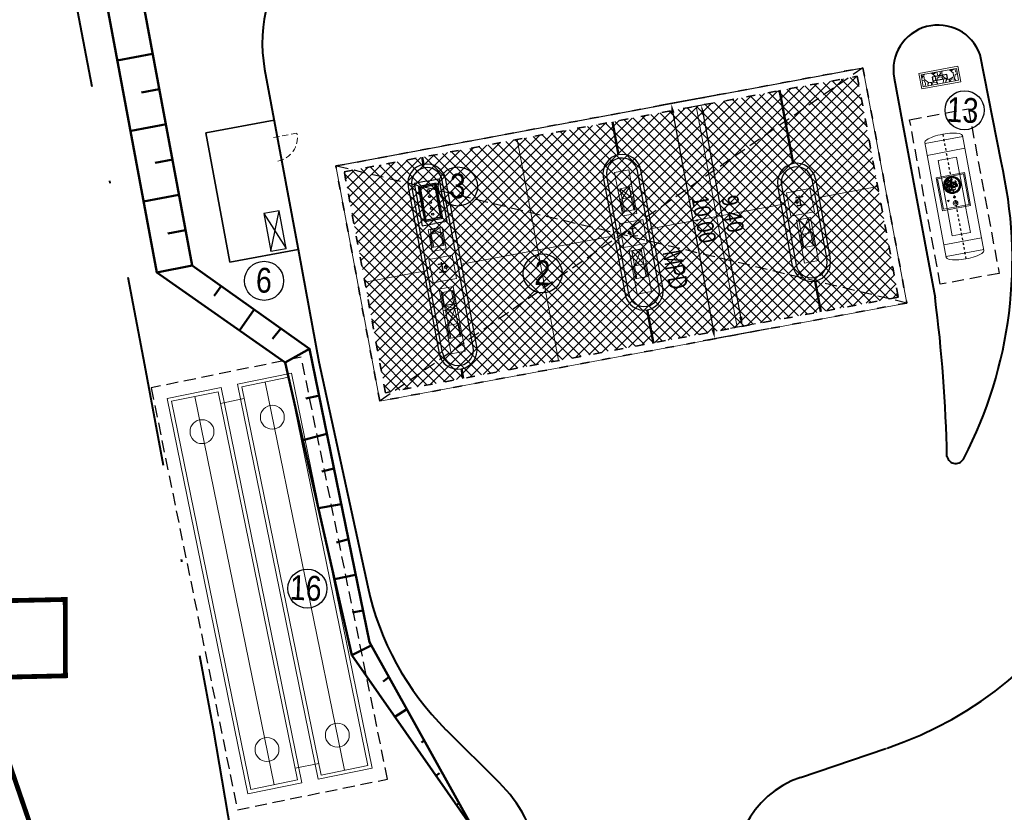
# Model space of a CAD drawing. Extents: x 779 to 3668, y -1329 to 9570.
# Tile 5 of 106: x 2379 to 2420, y -1274 to -1241. Entities that reach past the tile are written whole.
import ezdxf

# ---------------------------------------------------------------- set-up
doc = ezdxf.new("R2010")
doc.units = 0
for name, pattern in [('ACAD_ISO03W100', [30, 12, -18]), ('AM_ISO08W050x2', [9, 6, -0.75, 1.5, -0.75]), ('Amconstr', [9999, 9999, 0]), ('CENTER', [50.8, 31.75, -6.35, 6.35, -6.35]), ('CENTER2', [1.125, 0.75, -0.125, 0.125, -0.125]), ('DASHDOT', [1, 0.5, -0.25, 0, -0.25]), ('DASHED', [0.75, 0.5, -0.25]), ('DGN Style 4', [0.3202, 0.16, -0.08, 0.0002, -0.08]), ('KRESKOWA', [0.75, 0.5, -0.25])]:
    doc.linetypes.add(name, pattern=pattern)
for name, color, linetype, lineweight in [('1', 7, 'Continuous', 15), ('3', 7, 'Continuous', 9), ('7', 1, 'CENTER', 25), ('AGP1_BUDYNKI', 7, 'Continuous', 30), ('AGP1_granica_opracow', 7, 'Continuous', 15), ('AGP1_HATCH', 7, 'Continuous', 5), ('AGP1_KRAWEZNIKI', 7, 'Continuous', 40), ('AGP1_KRAWEZNIKI GRUBOŚCI', 7, 'Continuous', 9), ('AGP1_OPISY', 7, 'Continuous', 13), ('AM_CL', 1, 'Amconstr', 25), ('AX1', 4, 'DASHDOT', 15), ('BK_Beton', 2, 'Continuous', 15), ('IS-KD-zbiornik', 96, 'Continuous', 9), ('MPZP', 7, 'Continuous', 0), ('opisy', 1, 'Continuous', 20), ('zz-krawObn', 1, 'ACAD_ISO03W100', 35), ('zz-legenda', 7, 'Continuous', 13), ('zz-obrzeża', 44, 'Continuous', 35), ('zz-skarpy', 92, 'Continuous', 50), ('zz-szczeliny', 84, 'Continuous', 18), ('zz-wymiry', 7, 'Continuous', 18), ('zz-wypełenienie-wjazdy', 202, 'Continuous', 5)]:
    doc.layers.add(name, color=color, linetype=linetype, lineweight=lineweight)
for name, color, linetype in [('Kraw', 4, 'Continuous'), ('SYTUACJA - znaki_czytnik_kart', 7, 'Continuous'), ('TB_CIENKA', 5, 'Continuous')]:
    doc.layers.add(name, color=color, linetype=linetype)
doc.styles.add('ARIAL', font='ARIALN.TTF')
doc.dimstyles.new('z1do1', dxfattribs={"dimtxt": 0.7, "dimasz": 0.4, "dimexe": 0.5, "dimexo": 0.5, "dimgap": 0.1, "dimtad": 1, "dimrnd": 0.05, "dimzin": 0, "dimdsep": 46, "dimtxsty": 'ARIAL', "dimcen": 0.09, "dimazin": 0, "dimtfac": 1, "dimtofl": 0, "dimtmove": 0, "dimatfit": 3, "dimfxl": 1, "dimtolj": 1, "dimtzin": 0, "dimarcsym": 0})

# ---------------------------------------------------------------- blocks, each defined once
blk = doc.blocks.new('4PROD MPD 8')
at = {"layer": 'BK_Beton', "color": 18, "lineweight": 5, "true_color": 0x000000}
for points in [[(59501, 11319), (57676, 11319), (57676, 11919), (59501, 11919), (59501, 11319)], [(57676, 11816), (57676, 11919)], [(57676, 11816), (58311, 11816), (58311, 11421), (57676, 11421), (57676, 11816)], [(57676, 11421), (58311, 11816)], [(58311, 11421), (57676, 11816)], [(58311, 11816), (58311, 11919)], [(58857, 11867), (58311, 11867)], [(58311, 11421), (58857, 11421), (58857, 11816), (58311, 11816)], [(58857, 11816), (58857, 11867)], [(57676, 11421), (57676, 11319)], [(58311, 11421), (58311, 11319)], [(58857, 11370), (58311, 11370)], [(58857, 11421), (58857, 11370)]]:
    blk.add_lwpolyline(points, dxfattribs=at)
blk = doc.blocks.new('ADBLUE')
at = {"layer": 'BK_Beton', "color": 18, "lineweight": 5, "true_color": 0x000000}
for points in [[(34536, 9758), (33610, 9758), (33610, 9158), (34536, 9158), (34536, 9758)], [(33610, 9257), (33824, 9257), (33824, 9652), (33610, 9652), (33610, 9257)], [(33610, 9652), (33824, 9257)], [(33824, 9652), (33610, 9257)], [(33824, 9652), (33824, 9755)], [(34370, 9704), (33824, 9704)], [(33824, 9652), (34370, 9652), (34370, 9257), (33824, 9257)], [(34370, 9652), (34370, 9704)], [(33824, 9257), (33824, 9155)], [(34370, 9206), (33824, 9206)], [(34370, 9257), (34370, 9206)]]:
    blk.add_lwpolyline(points, dxfattribs=at)
blk = doc.blocks.new('AD BLUE')
blk.add_line((15604, 15807), (15604, 15207))
at = {"layer": 'BK_Beton', "color": 18, "lineweight": 5, "true_color": 0x000000}
for points in [[(16317, 15807), (15391, 15807), (15391, 15207), (16317, 15207), (16317, 15807)], [(15391, 15309), (15604, 15309), (15604, 15704), (15391, 15704), (15391, 15309)], [(15391, 15704), (15604, 15309)], [(15604, 15704), (15391, 15309)], [(16151, 15258), (16151, 15755), (15604, 15755)], [(15604, 15704), (16151, 15704), (16151, 15309), (15604, 15309)], [(16317, 15704), (16317, 15755)], [(16151, 15258), (15604, 15258)]]:
    blk.add_lwpolyline(points, dxfattribs=at)
blk = doc.blocks.new('ADBLUE+ON TIR HELLIX II')
at = {"layer": 'BK_Beton', "color": 18, "lineweight": 5, "true_color": 0x000000}
for points in [[(151729, -3290), (149875, -3290), (149875, -2690), (151729, -2690), (151729, -3290)], [(150587, -2793), (150587, -2690)], [(150587, -2793), (151017, -2793), (151017, -3188), (150587, -3188), (150587, -2793)], [(150587, -3188), (151017, -2793)], [(151017, -3188), (150587, -2793)], [(151017, -2793), (151017, -2690)], [(151563, -2741), (151017, -2741)], [(151017, -3188), (151563, -3188), (151563, -2793), (151017, -2793)], [(151563, -2793), (151563, -2741)], [(150587, -3188), (150587, -3290)], [(151017, -3188), (151017, -3290)], [(151563, -3239), (151017, -3239)], [(151563, -3188), (151563, -3239)]]:
    blk.add_lwpolyline(points, dxfattribs=at)
blk = doc.blocks.new('P-N_M16')
at = {"layer": '1'}
for p, q in [((-6, 13), (-14, 1)), ((-14, 1), (-8, -11)), ((8, 11), (-6, 13)), ((14, -1), (8, 11)), ((-8, -11), (6, -13)), ((6, -13), (14, -1))]:
    blk.add_line(p, q, dxfattribs=at)
for radius in [15, 11, 6.92]:
    blk.add_circle((0, 0), radius, dxfattribs=at)
at = {"layer": '3'}
blk.add_circle((0, 0), 8.5, dxfattribs=at)
blk.add_arc((0, 0), 8, 344.375, 254.375, dxfattribs=at)
at = {"layer": '7', "linetype": 'AM_ISO08W050x2'}
for p, q in [((-17, 2), (17, -2)), ((-2, -17), (2, 17))]:
    blk.add_line(p, q, dxfattribs=at)
blk = doc.blocks.new('zbiornik AdBlue rzut')
at = {"layer": '1'}
for p, q in [((-4840, 800), (40, 800)), ((-4800, 800), (-4800, -800)), ((-3310, 600), (-1910, 600)), ((-3310, 600), (-3310, -600)), ((-3260, 550), (-1960, 550)), ((-3260, 550), (-3260, -550)), ((-1960, 550), (-1960, -550)), ((-1910, 600), (-1910, -600)), ((0, 800), (0, -800)), ((-4000, 388), (-3310, 388)), ((-4000, 388), (-4000, -388)), ((-3260, 388), (-1960, 388)), ((-1910, 388), (-800, 388)), ((-800, 388), (-800, -388)), ((-4000, -388), (-3310, -388)), ((-3260, -388), (-1960, -388)), ((-1910, -388), (-800, -388)), ((-4840, -800), (40, -800)), ((-3310, -600), (-1910, -600)), ((-3260, -550), (-1960, -550))]:
    blk.add_line(p, q, dxfattribs=at)
for centre, radius in [((-2890, 0), 360), ((-3105, 0), 30.5), ((-3015, 153), 120), ((-3015, 153), 16.8), ((-2890, -63), 120), ((-2765, 153), 120), ((-2765, 153), 16.8), ((-2675, 0), 27.5), ((-2371, 0), 45), ((-2271, 288), 19), ((-2120, 0), 97.5), ((-2120, 0), 44.5), ((-2890, -63), 16.8)]:
    blk.add_circle(centre, radius, dxfattribs=at)
blk.add_ellipse((-4840, 0), major_axis=(0, 800), ratio=0.2625, start_param=0, end_param=3.141593, dxfattribs=at)
at = {"layer": '1', "extrusion": (0, 0, -1)}
blk.add_ellipse((40, 0), major_axis=(0, 800), ratio=0.2625, start_param=0, end_param=3.141593, dxfattribs=at)
at = {"layer": '3'}
for p, q in [((-4300, 800), (-4300, -800)), ((-500, 800), (-500, -800)), ((-3310, 388), (-3260, 388)), ((-1960, 388), (-1910, 388)), ((-3310, -388), (-3260, -388)), ((-1960, -388), (-1910, -388))]:
    blk.add_line(p, q, dxfattribs=at)
for centre, radius in [((-2890, 0), 306), ((-3015, 153), 80), ((-2890, -63), 80), ((-2765, 153), 80)]:
    blk.add_circle(centre, radius, dxfattribs=at)
at = {"layer": '7', "color": 18, "ltscale": 0.05, "true_color": 0x000000}
blk.add_line((-5050, 0), (250, 0), dxfattribs=at)
at = {"layer": '7'}
for p, q in [((-3140, 153), (-2890, 153)), ((-3015, 278), (-3015, 28)), ((-2890, -360), (-2890, 360)), ((-2890, 153), (-2640, 153)), ((-2890, 72), (-2890, -178)), ((-2765, 278), (-2765, 28)), ((-2371, -50), (-2371, 50)), ((-2315, 288), (-2227, 288)), ((-2271, 244), (-2271, 332)), ((-2120, -97), (-2120, 98)), ((-3015, -63), (-2765, -63))]:
    blk.add_line(p, q, dxfattribs=at)
for centre, radius in [((-2890, 0), 340), ((-3015, 153), 100), ((-2890, 0), 215), ((-2890, -63), 100), ((-2765, 153), 100)]:
    blk.add_circle(centre, radius, dxfattribs=at)
at = {"layer": 'AM_CL'}
for p, q in [((-2890, 163), (-2890, -53)), ((-2890, 153), (-2890, -63))]:
    blk.add_line(p, q, dxfattribs=at)
at = {"layer": '7'}
for p in [(-3228, 33), (-3215, 99), (-3190, 160), (-3153, 216), (-3107, 192), (-3107, 115), (-3106, 263), (-3053, 246), (-3053, 61), (-3050, 300), (-2989, 325), (-2977, 246), (-2977, 61), (-2928, 29), (-2923, 338), (-2923, 192), (-2923, 115), (-2857, 192), (-2857, 115), (-2857, 338), (-2852, 29), (-2803, 246), (-2803, 61), (-2791, 325), (-2730, 300), (-2727, 246), (-2727, 61), (-2674, 263), (-2673, 192), (-2673, 115), (-2627, 216), (-2590, 160), (-2565, 99), (-2552, 33), (-3228, -33), (-3215, -99), (-3190, -160), (-3153, -216), (-3106, -263), (-3050, -300), (-2989, -325), (-2982, -25), (-2982, -102), (-2928, -156), (-2923, -338), (-2857, -338), (-2852, -156), (-2798, -25), (-2798, -102), (-2791, -325), (-2730, -300), (-2674, -263), (-2627, -216), (-2590, -160), (-2565, -99), (-2552, -33)]:
    blk.add_blockref('P-N_M16', p, dxfattribs=at)
blk = doc.blocks.new('*D1650')
at = {"layer": 'Defpoints', "color": 0}
for p in [(2408.784, -1244.061), (2410.804, -1253.857), (2408.07, -1254.363)]:
    blk.add_point(p, dxfattribs=at)
at = {"layer": 'zz-wymiry', "color": 0, "lineweight": -2}
for p, q in [((2408.293, -1244.152), (2405.758, -1244.622)), ((2406.322, -1244.924), (2407.998, -1253.97)), ((2410.313, -1253.948), (2407.579, -1254.454))]:
    blk.add_line(p, q, dxfattribs=at)
at = {"layer": 'zz-wymiry', "color": 0}
for points in [[(2406.388, -1244.912), (2406.257, -1244.936), (2406.249, -1244.531)], [(2407.932, -1253.982), (2408.063, -1253.958), (2408.07, -1254.363)]]:
    blk.add_solid(points, dxfattribs=at)
at = {"layer": 'zz-wymiry', "color": 0, "insert": (2407.61, -1249.364), "char_height": 0.7, "attachment_point": 5, "rotation": 280.4927, "style": 'ARIAL'}
blk.add_mtext('\\A1;10.00', dxfattribs=at)
blk = doc.blocks.new('*D1651')
at = {"layer": 'Defpoints', "color": 0}
for p in [(2408.557, -1244.409), (2410.269, -1253.651), (2409.224, -1253.845)]:
    blk.add_point(p, dxfattribs=at)
at = {"layer": 'zz-wymiry', "color": 0, "lineweight": -2}
for p, q in [((2408.065, -1244.5), (2407.02, -1244.693)), ((2407.585, -1244.995), (2409.151, -1253.452)), ((2409.777, -1253.742), (2408.732, -1253.936))]:
    blk.add_line(p, q, dxfattribs=at)
at = {"layer": 'zz-wymiry', "color": 0}
for points in [[(2407.65, -1244.983), (2407.519, -1245.008), (2407.512, -1244.602)], [(2409.085, -1253.464), (2409.217, -1253.439), (2409.224, -1253.845)]]:
    blk.add_solid(points, dxfattribs=at)
at = {"layer": 'zz-wymiry', "color": 0, "insert": (2408.818, -1249.14), "char_height": 0.7, "attachment_point": 5, "rotation": 280.4927, "style": 'ARIAL'}
blk.add_mtext('\\A1;9.40', dxfattribs=at)

msp = doc.modelspace()

# ---------------------------------------------------------------- hatches: boundary and pattern name
at = {"layer": 'AGP1_HATCH', "true_color": 0x939598}
h = msp.add_hatch(dxfattribs=at)
h.set_pattern_fill('GRAVEL', color=252, scale=0.03, angle=100.5511)
h.set_pattern_definition([(328.5639033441, (6692955.640215, -5365985.673817), (7.85829923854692, -4.73714186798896), [0.102516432, -10.14914509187]), (285.5208568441, (6692955.727685, -5365985.727284), (-2.42349820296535, 8.8498608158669), [0.175921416, -17.41621466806]), (233.0615629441, (6692955.77476, -5365985.89679), (6.84495818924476, 9.02601082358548), [0.124044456, -12.28041683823]), (7.8248048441, (6692956.016456, -5365986.154063), (-15.12185295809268, -2.04152078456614), [0.160201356, -15.85993122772]), (33.3847700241, (6692956.175165, -5365986.132252), (-8.29173345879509, -5.41996238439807), [0.15709011, -15.5519423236]), (97.8248048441, (6692956.306335, -5365986.04581), (2.04152078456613, -15.12185295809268), [0.160201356, -15.85993122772]), (138.2453563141, (6692956.284524, -5365985.887102), (9.30507450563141, -8.34319030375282), [0.211858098, -20.973934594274]), (172.8064442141, (6692956.126478, -5365985.746017), (-17.45727612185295, 2.17411186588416), [0.200015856, -19.80157698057]), (221.9806814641, (6692955.928036, -5365985.72097), (-8.62225398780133, -7.80684239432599), [0.1607439, -15.913663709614]), (275.7874741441, (6692955.808544, -5365985.82849), (-0.78573420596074, 8.37980845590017), [0.183513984, -8.992181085]), (322.9485536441, (6692955.82705, -5365986.011068), (9.914658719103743, -7.45454240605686), [0.237323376, -23.49503175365]), (239.3651906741, (6692955.88581, -5365985.41104), (-3.5179734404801, -6.08100344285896), [0.081001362, -8.0191697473]), (272.0203502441, (6692955.844535, -5365985.48074), (-0.31568183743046, 10.01757240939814), [0.154104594, -15.25639169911]), (325.551115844, (6692955.84997, -5365985.63475), (0.74911605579, 0.139531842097), [0.107762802, -0.96986793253]), (303.7497063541, (6692955.76984, -5365985.70393), (-2.1958913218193, 3.4665165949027), [0.058032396, -5.74518671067]), (32.3525253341, (6692955.80208, -5365985.75218), (-2.107816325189, -1.167711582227), [0.082069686, -4.021425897]), (131.5148723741, (6692955.87141, -5365985.70826), (-1.916827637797, 1.9682844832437), [0.133295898, -4.30988944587]), (262.116167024, (6692955.78306, -5365985.60845), (0.4700523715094, 1.6377639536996), [0.096386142, -2.31326943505]), (116.9406561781, (6692955.88301, -5365986.18667), (-3.64266658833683, 7.0725650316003), [0.1350264, -13.36764800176]), (170.8972917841, (6692955.821834, -5365986.066296), (8.79840398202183, -1.46161396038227), [0.113279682, -11.21466470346]), (33.7497063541, (6692955.63324, -5365985.63636), (-3.4665165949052, -2.1958913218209), [0.11606403, -5.68715507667]), (84.1615755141, (6692955.729743, -5365985.57188), (-0.85202974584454, -7.9097560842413), [0.1350264, -13.36764800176]), (79.9950706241, (6692956.34746, -5365986.10016), (-0.8005729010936, -4.0246439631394), [0.13021056, -6.38032029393]), (35.3262564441, (6692956.370084, -5365985.97193), (-7.5426174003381, -5.28043054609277), [0.109101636, -10.801078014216]), (167.3525253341, (6692956.38096, -5365985.48934), (-4.0246439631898, 0.8005729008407), [0.11606403, -5.68715507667]), (117.9051404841, (6692956.26771, -5365985.463926), (4.81037817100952, -9.18038135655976), [0.127734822, -12.64571279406]), (169.9950706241, (6692956.44933, -5365985.856405), (4.0246439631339, -0.8005729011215), [0.06510528, -6.44542557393]), (201.8610483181, (6692956.38933, -5365985.53429), (-2.8569323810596, -1.307243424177), [0.03885438, -3.84659848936]), (266.514872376, (6692956.35327, -5365985.54875), (0.3305205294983, 2.386880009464), [0.15709011, -2.98471637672]), (286.5601218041, (6692956.34372, -5365985.705553), (-2.1444344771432, 7.35162871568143), [0.1455801, -14.412409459]), (44.241183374, (6692955.93883, -5365985.6957), (-1.35870026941, -1.0281797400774), [0.109897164, -2.637532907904]), (93.7083424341, (6692956.017564, -5365985.619033), (-0.8738092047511, 13.01403663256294), [0.191867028, -18.99480271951]), (161.4965117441, (6692956.005154, -5365985.42757), (5.8019397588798, -2.0197413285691), [0.078452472, -7.76681769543]), (190.551115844, (6692955.93076, -5365985.4027), (-0.60958421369, -0.888647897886), [0.04572, -0.71628]), (220.8075530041, (6692956.32404, -5365985.72472), (4.68568502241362, 3.97318711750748), [0.105860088, -10.48018223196]), (148.5639033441, (6692956.24391, -5365985.793903), (-7.8582992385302, 4.73714186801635), [0.205032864, -10.04662865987]), (100.551115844, (6692956.069, -5365985.687), (-0.888647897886, 0.60958421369), [0.19812, -0.56388]), (65.8559623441, (6692956.032694, -5365985.4922), (3.8484939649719, 8.46788345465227), [0.120482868, -11.92779501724]), (354.6057199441, (6692956.08198, -5365985.38226), (3.1359960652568, -0.1909886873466), [0.110948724, -5.43649501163]), (308.1970912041, (6692956.192433, -5365985.392685), (10.14226555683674, -12.83788663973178), [0.18064353, -17.88373932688]), (275.9771945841, (6692956.304138, -5365985.53465), (1.06479789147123, -9.878040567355), [0.191108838, -18.91975393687])])
h.paths.add_polyline_path([(2418.256, -1243.558), (2418.164, -1243.066), (2416.689, -1243.341), (2416.781, -1243.833)])
at = {"layer": 'zz-wypełenienie-wjazdy'}
h = msp.add_hatch(dxfattribs=at)
h.set_pattern_fill('ANSI37', color=256, scale=0.1, style=0)
h.set_pattern_definition([(45, (660.66973, -1431.91784), (-0.224506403, 0.224506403), []), (135, (660.66973, -1431.91784), (-0.224506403, -0.224506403), [])])
h.paths.add_polyline_path([(2414.02, -1243.391), (2392.589, -1247.383), (2394.31, -1256.624), (2415.741, -1252.632)])

# ---------------------------------------------------------------- linework, layer by layer
at = {"color": 18, "ltscale": 2, "true_color": 0x000000}
msp.add_line((2392.239, -1247.143), (2414.26, -1243.041), dxfattribs=at)
at = {"color": 18, "linetype": 'DASHED', "true_color": 0x000000}
for p, q in [((2414.26, -1243.041), (2394.07, -1256.974)), ((2416.091, -1252.872), (2392.239, -1247.143))]:
    msp.add_line(p, q, dxfattribs=at)
at = {"color": 18, "lineweight": 25, "true_color": 0x000000}
for p, q in [((2405.752, -1252.25), (2404.838, -1247.343)), ((2396.7, -1254.952), (2395.407, -1247.982, 0)), ((2397.978, -1254.714), (2396.685, -1247.744, 0)), ((2404.474, -1252.488), (2403.56, -1247.582)), ((2410.852, -1247.952), (2411.47, -1251.287)), ((2412.13, -1247.714), (2412.748, -1251.049)), ((2411.662, -1248.752), (2411.593, -1248.384)), ((2404.682, -1250.052), (2404.613, -1249.684)), ((2412.525, -1249.836), (2412.525, -1249.836)), ((2396.718, -1251.535), (2396.65, -1251.167))]:
    msp.add_line(p, q, dxfattribs=at)
at = {"color": 0, "extrusion": (3.81537e-09, -2.04839e-08, 1)}
for p, q in [((2396.428, -1247.862, 0), (2395.689, -1247.999, 0)), ((2396.386, -1247.922, 0), (2395.749, -1248.041, 0)), ((2396.381, -1247.93, 0), (2395.757, -1248.046, 0)), ((2395.762, -1248.05, 0), (2396.377, -1247.935, 0)), ((2396.377, -1247.935, 0), (2396.428, -1247.862, 0)), ((2396.63, -1249.288, 0), (2396.377, -1247.935, 0)), ((2396.635, -1249.292, 0), (2396.381, -1247.93, 0)), ((2396.642, -1249.297, 0), (2396.386, -1247.922, 0)), ((2396.703, -1249.338, 0), (2396.428, -1247.862, 0)), ((2395.782, -1248.499, 0), (2395.689, -1247.999, 0)), ((2395.762, -1248.05, 0), (2395.689, -1247.999, 0)), ((2396.005, -1249.415, 0), (2395.749, -1248.041, 0)), ((2396.01, -1249.408, 0), (2395.757, -1248.046, 0)), ((2395.762, -1248.05, 0), (2395.888, -1248.726, 0)), ((2395.964, -1249.476, 0), (2395.782, -1248.499, 0)), ((2396.014, -1249.403, 0), (2395.888, -1248.726, 0)), ((2396.703, -1249.338, 0), (2395.964, -1249.476, 0)), ((2395.964, -1249.476, 0), (2396.014, -1249.403, 0)), ((2396.642, -1249.297, 0), (2396.005, -1249.415, 0)), ((2396.635, -1249.292, 0), (2396.01, -1249.408, 0)), ((2396.014, -1249.403, 0), (2396.322, -1249.345, 0)), ((2396.63, -1249.288, 0), (2396.322, -1249.345, 0)), ((2396.703, -1249.338, 0), (2396.63, -1249.288, 0))]:
    msp.add_line(p, q, dxfattribs=at)
at = {"color": 18, "lineweight": 20, "true_color": 0x000000}
for p, q in [((2411.751, -1248.411), (2411.456, -1248.466)), ((2411.456, -1248.466), (2411.46, -1248.488)), ((2411.46, -1248.488), (2411.575, -1248.467)), ((2411.633, -1248.777), (2411.518, -1248.798)), ((2411.518, -1248.798), (2411.522, -1248.82)), ((2411.522, -1248.82), (2411.817, -1248.765)), ((2411.603, -1248.439), (2411.669, -1248.793)), ((2411.606, -1248.489), (2411.654, -1248.745)), ((2411.666, -1248.743), (2411.619, -1248.486)), ((2411.64, -1248.455), (2411.755, -1248.434)), ((2411.813, -1248.743), (2411.698, -1248.765)), ((2411.755, -1248.434), (2411.751, -1248.411)), ((2411.817, -1248.765), (2411.813, -1248.743)), ((2404.771, -1249.711), (2404.476, -1249.766)), ((2404.476, -1249.766), (2404.48, -1249.788)), ((2404.48, -1249.788), (2404.595, -1249.767)), ((2404.623, -1249.739), (2404.689, -1250.093)), ((2404.626, -1249.789), (2404.674, -1250.045)), ((2404.686, -1250.043), (2404.639, -1249.786)), ((2404.66, -1249.755), (2404.775, -1249.734)), ((2404.833, -1250.043), (2404.718, -1250.065)), ((2404.775, -1249.734), (2404.771, -1249.711)), ((2404.837, -1250.065), (2404.833, -1250.043)), ((2404.652, -1250.077), (2404.538, -1250.098)), ((2404.538, -1250.098), (2404.542, -1250.12)), ((2404.542, -1250.12), (2404.837, -1250.065)), ((2396.808, -1251.195), (2396.513, -1251.25)), ((2396.513, -1251.25), (2396.517, -1251.272)), ((2396.517, -1251.272), (2396.632, -1251.25)), ((2396.66, -1251.222), (2396.726, -1251.576)), ((2396.663, -1251.272), (2396.711, -1251.529)), ((2396.723, -1251.526), (2396.675, -1251.27)), ((2396.697, -1251.238), (2396.812, -1251.217)), ((2396.812, -1251.217), (2396.808, -1251.195)), ((2396.689, -1251.56), (2396.574, -1251.581)), ((2396.574, -1251.581), (2396.579, -1251.604)), ((2396.579, -1251.604), (2396.873, -1251.549)), ((2396.869, -1251.527), (2396.755, -1251.548)), ((2396.873, -1251.549), (2396.869, -1251.527))]:
    msp.add_line(p, q, dxfattribs=at)
at = {"color": 18, "true_color": 0x000000}
for p, q in [((2411.669, -1248.793), (2411.603, -1248.439)), ((2404.689, -1250.093), (2404.623, -1249.739)), ((2396.726, -1251.576), (2396.66, -1251.222))]:
    msp.add_line(p, q, dxfattribs=at)
at = {"linetype": 'KRESKOWA'}
msp.add_lwpolyline([(2416.209, -1245.209), (2418.667, -1244.751), (2419.949, -1251.633), (2417.491, -1252.09), (2416.209, -1245.209)], dxfattribs=at)
at = {"color": 18, "linetype": 'DASHED', "lineweight": 18, "ltscale": 0.5, "true_color": 0x000000}
msp.add_lwpolyline([(2389.633, -1245.957), (2390.616, -1245.774)], dxfattribs=at)
at = {"color": 0, "extrusion": (3.81537e-09, -2.04839e-08, 1), "elevation": 0}
for points in [[(2396.031, -1247.784), (2395.515, -1247.88), (2395.844, -1249.65), (2396.36, -1249.554)], [(2396.031, -1247.784), (2396.547, -1247.688), (2396.877, -1249.458), (2396.36, -1249.554)]]:
    msp.add_lwpolyline(points, dxfattribs=at)
at = {"color": 18, "linetype": 'ACAD_ISO03W100', "lineweight": 5, "ltscale": 15, "true_color": 0x000000}
for points in [[(2412.045, -1248.082), (2411.062, -1248.265), (2411.245, -1249.248), (2412.229, -1249.065)], [(2405.065, -1249.382), (2404.082, -1249.565), (2404.265, -1250.548), (2405.249, -1250.365)], [(2397.285, -1251.848), (2396.302, -1252.032), (2396.119, -1251.048), (2397.102, -1250.865)]]:
    msp.add_lwpolyline(points, close=True, dxfattribs=at)
at = {"linetype": 'KRESKOWA'}
msp.add_lwpolyline([(2394.398, -1272.77), (2390.794, -1255.134), (2384.523, -1256.416), (2388.128, -1274.051)], close=True, dxfattribs=at)
at = {"color": 0, "extrusion": (3.81537e-09, -2.04839e-08, 1)}
for centre in [(2396.104, -1248.177, 0), (2396.15, -1248.423, 0), (2396.196, -1248.669, 0), (2396.241, -1248.915, 0), (2396.287, -1249.16, 0)]:
    msp.add_circle(centre, 0.0444, dxfattribs=at)
at = {"color": 18, "lineweight": 25, "true_color": 0x000000}
for centre in [(2411.493, -1248.643), (2404.513, -1249.943), (2396.837, -1251.372)]:
    msp.add_circle(centre, 0.055, dxfattribs=at)
at = {"color": 18, "linetype": 'DASHED', "lineweight": 18, "ltscale": 0.5, "true_color": 0x000000}
msp.add_arc((2389.633, -1245.957), 1, 280.5514, 10.5458, dxfattribs=at)
at = {"color": 18, "lineweight": 25, "true_color": 0x000000}
for centre, start, end in [((2404.199, -1247.462), 10.5524, 190.5524), ((2396.046, -1247.863, 0), 10.5524, 190.5524), ((2411.491, -1247.833), 10.5524, 190.5524), ((2412.109, -1251.168), 190.5498, 10.5498), ((2405.113, -1252.369, 0), 190.5498, 10.5498), ((2397.339, -1254.833), 190.5498, 10.5498)]:
    msp.add_arc(centre, 0.65, start, end, dxfattribs=at)
at = {"color": 18, "lineweight": 20, "true_color": 0x000000}
for centre, start, end in [((2411.58, -1248.494), 10.5498, 100.5498), ((2411.645, -1248.481), 100.5498, 190.5498), ((2411.628, -1248.75), 280.5498, 10.5498), ((2411.693, -1248.738), 190.5498, 280.5498), ((2404.6, -1249.794), 10.5498, 100.5498), ((2404.665, -1249.781), 100.5498, 190.5498), ((2404.648, -1250.05), 280.5498, 10.5498), ((2404.713, -1250.038), 190.5498, 280.5498), ((2396.636, -1251.277), 10.5498, 100.5498), ((2396.702, -1251.265), 100.5498, 190.5498), ((2396.684, -1251.534), 280.5498, 10.5498), ((2396.75, -1251.521), 190.5498, 280.5498)]:
    msp.add_arc(centre, 0.027, start, end, dxfattribs=at)
at = {"layer": 'AGP1_BUDYNKI', "color": 251, "true_color": 0x636466}
msp.add_lwpolyline([(2390.164, -1250.59), (2389.869, -1249.018), (2389.231, -1249.137), (2389.525, -1250.71)], close=True, dxfattribs=at)
msp.add_lwpolyline([(2389.525, -1250.71), (2389.869, -1249.018), (2389.231, -1249.137), (2390.164, -1250.59)], dxfattribs=at)
at = {"layer": 'AGP1_granica_opracow', "color": 5, "linetype": 'CENTER2', "lineweight": 9, "ltscale": 5, "const_width": 0.2}
msp.add_lwpolyline([(2405.833, -1186.152), (2399.523, -1171.482), (2366.993, -1182.902), (2365.963, -1183.262), (2360.993, -1185.012), (2364.913, -1205.302), (2368.303, -1222.782), (2376.563, -1265.352), (2380.933, -1265.262), (2380.943, -1268.452), (2377.413, -1268.532), (2378.103, -1270.672), (2383.923, -1287.662), (2388.483, -1290.372), (2393.963, -1288.272), (2397.353, -1286.912), (2417.513, -1278.772), (2424.843, -1282.852)], dxfattribs=at)
at = {"layer": 'AGP1_KRAWEZNIKI'}
for p, q in [((2420.027, -1246.959), (2419.156, -1242.499)), ((2389.265, -1243.103), (2390.687, -1250.779)), ((2415.567, -1243.468), (2415.895, -1245.282)), ((2415.895, -1245.282), (2417.272, -1252.651)), ((2390.687, -1250.779), (2391.53, -1255.324)), ((2391.53, -1255.324), (2393.573, -1264.737)), ((2396.841, -1270.704), (2399.064, -1272.914)), ((2411.649, -1272.699), (2415.212, -1271.492))]:
    msp.add_line(p, q, dxfattribs=at)
for centre, radius, start, end in [((2395.165, -1242.011), 6, 136.8815, 190.4927), ((2417.398, -1243.12), 1.864, 19.4546, 190.7578), ((2402.501, -1251.062), 18, 332.6039, 13.1744), ((2357.129, -1260.483), 60.651, 1.12865, 7.41869), ((2410.138, -1256.318), 16, 288.7147, 11.0564), ((2418.134, -1259.202), 0.376, 193.2396, 337.7583), ((2405.3, -1262.193), 12, 192.2426, 225.1759), ((2394.834, -1277.169), 6, 10.7809, 45.1759), ((2412.932, -1276.487), 4, 108.7147, 197.9991)]:
    msp.add_arc(centre, radius, start, end, dxfattribs=at)
at = {"layer": 'AGP1_KRAWEZNIKI GRUBOŚCI'}
for points in [[(2418.349, -1243.622), (2418.228, -1242.973), (2416.596, -1243.277), (2416.717, -1243.926)], [(2418.256, -1243.558), (2418.164, -1243.066), (2416.689, -1243.341), (2416.781, -1243.833)]]:
    msp.add_lwpolyline(points, close=True, dxfattribs=at)
at = {"layer": 'AGP1_OPISY', "linetype": 'Continuous', "lineweight": 30}
for centre in [(2418.506, -1244.815), (2397.336, -1248.002), (2400.876, -1251.633), (2389.241, -1251.944), (2391.05, -1264.806)]:
    msp.add_circle(centre, 0.817, dxfattribs=at)
at = {"layer": 'AX1', "color": 18, "true_color": 0x000000}
for p, q in [((2411.511, -1248.744), (2411.474, -1248.541)), ((2404.532, -1250.044), (2404.494, -1249.841)), ((2396.856, -1251.474), (2396.818, -1251.271))]:
    msp.add_line(p, q, dxfattribs=at)
at = {"layer": 'IS-KD-zbiornik', "linetype": 'CENTER', "lineweight": 9}
for p, q in [((2389.286, -1256.177), (2392.602, -1272.402)), ((2386.347, -1256.778), (2389.663, -1273.003))]:
    msp.add_line(p, q, dxfattribs=at)
at = {"layer": 'IS-KD-zbiornik'}
for p, q in [((2387.427, -1257.068), (2388.406, -1256.868)), ((2390.542, -1272.313), (2391.522, -1272.112))]:
    msp.add_line(p, q, dxfattribs=at)
at = {"layer": 'IS-KD-zbiornik', "lineweight": 9}
for points in [[(2388.129, -1256.261), (2391.505, -1272.779), (2393.759, -1272.319), (2390.383, -1255.8)], [(2385.19, -1256.861), (2388.566, -1273.38), (2390.82, -1272.919), (2387.444, -1256.401)]]:
    msp.add_lwpolyline(points, close=True, dxfattribs=at)
at = {"layer": 'IS-KD-zbiornik'}
for points in [[(2388.306, -1256.378), (2391.622, -1272.602), (2393.582, -1272.202), (2390.266, -1255.977)], [(2385.367, -1256.978), (2388.683, -1273.203), (2390.643, -1272.803), (2387.327, -1256.578)]]:
    msp.add_lwpolyline(points, close=True, dxfattribs=at)
for centre in [(2389.586, -1257.647), (2386.647, -1258.248), (2392.302, -1270.932), (2389.362, -1271.533)]:
    msp.add_circle(centre, 0.5, dxfattribs=at)
at = {"layer": 'Kraw', "color": 18, "lineweight": 30, "true_color": 0x000000}
for p, q in [((2405.9, -1252.223), (2404.986, -1247.316)), ((2398.125, -1254.686), (2396.832, -1247.716, 0)), ((2403.413, -1247.609), (2404.327, -1252.516)), ((2411.323, -1251.314), (2410.704, -1247.98)), ((2412.277, -1247.687), (2412.895, -1251.021)), ((2395.259, -1248.009, 0), (2396.552, -1254.979))]:
    msp.add_line(p, q, dxfattribs=at)
for centre, start, end in [((2404.199, -1247.463), 10.5511, 190.5511), ((2396.046, -1247.863, 0), 10.5511, 190.5511), ((2411.491, -1247.833), 10.5511, 190.5511), ((2412.109, -1251.168), 190.5511, 10.5511), ((2405.113, -1252.369, 0), 190.5511, 10.5511), ((2397.339, -1254.833), 190.5511, 10.5511)]:
    msp.add_arc(centre, 0.8, start, end, dxfattribs=at)
at = {"layer": 'MPZP', "color": 202, "linetype": 'DGN Style 4', "lineweight": 40, "ltscale": 50, "true_color": 0x8a2be2, "flags": 128}
msp.add_lwpolyline([(2398.74, -1322.501), (2391.903, -1298.572), (2391.473, -1296.058), (2391.113, -1293.96), (2390.427, -1289.951), (2389.045, -1281.876), (2387.747, -1274.293), (2387.129, -1270.677), (2385.803, -1263.662), (2385.282, -1260.91), (2384.253, -1255.465), (2383.534, -1251.661), (2382.964, -1248.649), (2381.806, -1242.52), (2381.179, -1239.203), (2380.021, -1233.078), (2378.93, -1227.308), (2378.042, -1222.612), (2377.236, -1218.35), (2376.457, -1214.229), (2375.603, -1209.707), (2373.715, -1199.724), (2371.946, -1190.362), (2369.978, -1179.848), (2369.177, -1175.321), (2366.245, -1158.755)], dxfattribs=at)
at = {"layer": 'SYTUACJA - znaki_czytnik_kart'}
msp.add_lwpolyline([(2417.789, -1243.472), (2417.76, -1243.315), (2417.156, -1243.427), (2417.185, -1243.585)], close=True, dxfattribs=at)
at = {"layer": 'TB_CIENKA', "color": 18, "lineweight": 25, "true_color": 0x000000}
msp.add_line((2411.662, -1248.752), (2411.593, -1248.384), dxfattribs=at)
at = {"layer": 'TB_CIENKA', "color": 18, "true_color": 0x000000}
msp.add_line((2411.669, -1248.793), (2411.603, -1248.439), dxfattribs=at)
at = {"layer": 'TB_CIENKA', "color": 18, "lineweight": 20, "true_color": 0x000000}
for p, q in [((2411.603, -1248.439), (2411.669, -1248.793)), ((2404.623, -1249.739), (2404.689, -1250.093)), ((2396.66, -1251.222), (2396.726, -1251.576))]:
    msp.add_line(p, q, dxfattribs=at)
at = {"layer": 'zz-krawObn', "ltscale": 0.03}
for points in [[(2392.239, -1247.143), (2414.26, -1243.041), (2416.091, -1252.872), (2394.07, -1256.974)], [(2392.589, -1247.383), (2414.02, -1243.391), (2415.741, -1252.632), (2394.31, -1256.624)]]:
    msp.add_lwpolyline(points, close=True, dxfattribs=at)
at = {"layer": 'zz-legenda'}
for points in [[(2412.166, -1280.926, -0.314902), (2409.499, -1278.871), (2409.128, -1277.724, -0.41056), (2411.649, -1272.699), (2415.272, -1271.472, 0.375585), (2425.841, -1253.249), (2421.456, -1230.807), (2419.606, -1224.745), (2416.018, -1214.714), (2404.61, -1185.779, 0.366582), (2398.909, -1182.722), (2381.83, -1185.903), (2391.096, -1235.648), (2391.036, -1236.676, -0.283273), (2390.785, -1237.91, 0.238285), (2389.265, -1243.103), (2391.53, -1255.324), (2393.573, -1264.737, 0.144696), (2396.841, -1270.704), (2399.064, -1272.914, -0.151213), (2400.728, -1276.047, -0.072313), (2400.958, -1279.261, -0.269851), (2394.7, -1288.389), (2384.833, -1292.512)], [(2417.272, -1252.651, -0.027452), (2417.768, -1259.288, 0.730007), (2418.482, -1259.344, 0.178895), (2420.027, -1246.959), (2419.156, -1242.499, 0.926847), (2415.567, -1243.468), (2417.272, -1252.651)]]:
    msp.add_lwpolyline(points, format="xyb", dxfattribs=at)
for points in [[(2414.26, -1243.041), (2392.238, -1247.143), (2394.07, -1256.974), (2416.091, -1252.872)], [(2418.228, -1242.973), (2416.596, -1243.277), (2416.717, -1243.926), (2418.349, -1243.622)]]:
    msp.add_lwpolyline(points, close=True, dxfattribs=at)
msp.add_lwpolyline([(2389.658, -1245.224), (2386.802, -1245.756), (2387.809, -1251.163), (2390.661, -1250.632), (2389.658, -1245.226)], dxfattribs=at)
at = {"layer": 'zz-obrzeża'}
for p, q in [((2386.802, -1245.756), (2389.658, -1245.224)), ((2387.809, -1251.163), (2386.802, -1245.756)), ((2390.66, -1250.632), (2387.809, -1251.163))]:
    msp.add_line(p, q, dxfattribs=at)
at = {"layer": 'zz-skarpy'}
for p, q in [((2384.583, -1242.457), (2383.108, -1242.732)), ((2384.857, -1243.932), (2384.12, -1244.069)), ((2385.158, -1245.402), (2383.683, -1245.676)), ((2385.432, -1246.876), (2384.695, -1247.014)), ((2385.681, -1248.356), (2384.207, -1248.631)), ((2385.956, -1249.831), (2385.219, -1249.968)), ((2386.231, -1251.305), (2384.759, -1251.598)), ((2387.162, -1252.574), (2387.449, -1252.17)), ((2388.828, -1253.149), (2388.216, -1254.023)), ((2389.937, -1253.937), (2389.591, -1254.372)), ((2390.122, -1255.36), (2391.139, -1254.79)), ((2390.99, -1256.863), (2391.501, -1256.746)), ((2391.864, -1258.338), (2390.918, -1258.595)), ((2392.158, -1259.781), (2391.655, -1259.918)), ((2392.464, -1261.279), (2391.509, -1261.444)), ((2392.764, -1262.748), (2392.261, -1262.885)), ((2393.066, -1264.227), (2392.184, -1264.407)), ((2393.37, -1265.719), (2392.937, -1265.81)), ((2393.717, -1267.186), (2392.909, -1267.588)), ((2394.453, -1268.508), (2394.217, -1268.684)), ((2395.199, -1269.848), (2394.706, -1270.166)), ((2395.928, -1271.158), (2395.811, -1271.239)), ((2396.574, -1272.521), (2396.422, -1272.627)), ((2397.349, -1273.806), (2397.313, -1273.831))]:
    msp.add_line(p, q, dxfattribs=at)
msp.add_lwpolyline([(2381.51, -1225.959), (2386.231, -1251.305), (2391.139, -1254.79), (2393.643, -1267.053), (2398.029, -1274.934), (2392.909, -1267.588), (2390.122, -1255.36), (2384.759, -1251.598), (2380.035, -1226.234)], dxfattribs=at)
at = {"layer": 'zz-szczeliny', "lineweight": 50}
for p, q in [((2411.345, -1247.047), (2410.774, -1243.982)), ((2404.053, -1246.676), (2403.795, -1245.294)), ((2395.899, -1247.076, 0), (2395.844, -1246.779, 0)), ((2412.503, -1253.239), (2412.263, -1251.953)), ((2405.512, -1254.57, 0), (2405.249, -1253.158, 0)), ((2397.562, -1256.031), (2397.485, -1255.619))]:
    msp.add_line(p, q, dxfattribs=at)
at = {"layer": 'zz-szczeliny'}
for p, q in [((2407.298, -1244.642), (2409.01, -1253.885)), ((2401.539, -1255.277), (2399.818, -1246.036)), ((2412.42, -1248.459), (2414.878, -1248)), ((2405.442, -1249.763), (2410.863, -1248.75)), ((2397.487, -1251.249), (2403.868, -1250.057)), ((2393.449, -1252.003), (2395.918, -1251.542))]:
    msp.add_line(p, q, dxfattribs=at)

# ---------------------------------------------------------------- block references
for name, p, xscale, yscale, zscale, rotation in [('ADBLUE', (2380.934, -1218.442), 0.001000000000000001, 0.001000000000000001, 0.001000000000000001, 280.5511158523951), ('AD BLUE', (2415.081, -1265.436), 0.001000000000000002, 0.001000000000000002, 0.001000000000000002, 100.5511158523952)]:
    msp.add_blockref(name, p, dxfattribs=dict(xscale=xscale, yscale=yscale, zscale=zscale, rotation=rotation))
at = {"layer": '1', "xscale": -0.001, "yscale": 0.001, "zscale": 0.001, "rotation": 100.5511158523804}
msp.add_blockref('zbiornik AdBlue rzut', (2418.518, -1250.78), dxfattribs=at)
at = {"layer": 'BK_Beton', "color": 18, "lineweight": 5, "true_color": 0x000000, "xscale": 0.001, "yscale": 0.001, "zscale": 0.001, "rotation": 280.5511158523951}
msp.add_blockref('ADBLUE+ON TIR HELLIX II', (2379.675, -1099.468), dxfattribs=at)
at = {"layer": 'BK_Beton', "color": 18, "lineweight": 0, "true_color": 0x000000}
for p, xscale, yscale, zscale, rotation in [((2412.635, -1190.525), -0.001000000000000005, 0.001000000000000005, 0.001000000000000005, 100.5511158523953), ((2405.655, -1191.825), -0.001000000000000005, 0.001000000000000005, 0.001000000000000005, 100.5511158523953), ((2375.035, -1198.572), 0.001, 0.001, 0.001, 280.5511158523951)]:
    msp.add_blockref('4PROD MPD 8', p, dxfattribs=dict(at, xscale=xscale, yscale=yscale, zscale=zscale, rotation=rotation))

# ---------------------------------------------------------------- texts
at = {"layer": 'AGP1_OPISY', "linetype": 'Continuous', "lineweight": 30, "width": 0.84164, "attachment_point": 1, "style": 'ARIAL'}
for s, insert, char_height, rotation in [('13', (2417.792, -1244.253), 1.0368, 357.0608), ('3', (2397.018, -1247.448), 1.037, 358.0606), ('2', (2400.558, -1251.079), 1.037, 358.0606), ('6', (2388.923, -1251.39), 1.037, 358.0606), ('16', (2390.346, -1264.232), 1.0368, 357.5485)]:
    msp.add_mtext(s, dxfattribs=dict(at, insert=insert, char_height=char_height, rotation=rotation))
at = {"layer": 'opisy', "color": 18, "true_color": 0x000000, "style": 'ARIAL', "width": 0.8}
msp.add_text('MPD', height=0.8, rotation=280.3123, dxfattribs=at).set_placement((2405.889, -1250.744))

# ---------------------------------------------------------------- dimensions: what is measured, and where the dimension line sits
at = {"layer": 'zz-wymiry'}
for base, p1, p2, picture, middle in [((2408.07, -1254.363), (2408.784, -1244.061), (2410.804, -1253.857), '*D1650', (2407.61, -1249.364)), ((2409.224, -1253.845), (2408.557, -1244.409), (2410.269, -1253.651), '*D1651', (2408.818, -1249.14))]:
    dim = msp.add_linear_dim(base=base, p1=p1, p2=p2, angle=280.4927, dimstyle='z1do1', dxfattribs=at)
    dim.commit()
    dim.dimension.update_dxf_attribs({"geometry": picture, "text_midpoint": middle})

doc.saveas('drawing.dxf')
